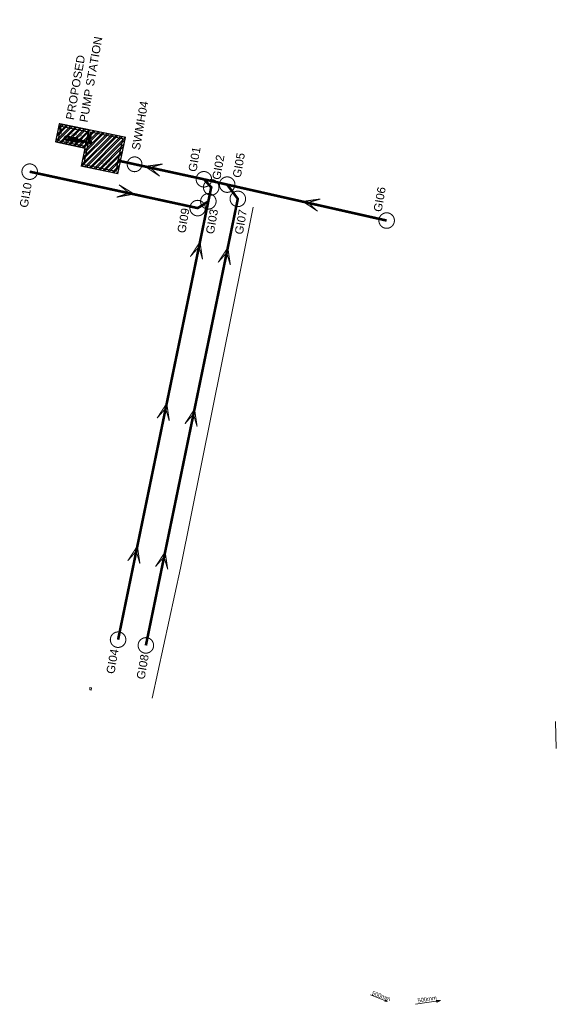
# Model space of a CAD drawing. Header units: millimetres. Extents: x -79464 to -76785, y -3788210 to -3782955.
# Tile 19 of 131: x -78604 to -78552, y -3785502 to -3785407. Entities that reach past the tile are written whole.
import ezdxf
from ezdxf.enums import TextEntityAlignment as Align
from ezdxf.lldxf.tags import DXFTag

# ---------------------------------------------------------------- set-up
doc = ezdxf.new("R2010")
doc.units = ezdxf.units.MM
doc.header["$LTSCALE"] = 8
doc.header["$MEASUREMENT"] = 0
doc.linetypes.add('HIDDEN', pattern=[0.375, 0.25, -0.125])
for name, color, linetype in [('CIVIL  NEW SWD CHANNEL', 10, 'Continuous'), ('CIVL Hatching - Stone', 9, 'Continuous'), ('NEW STORMWATER LINE', 10, 'Continuous'), ('P', 7, 'Continuous'), ('SEWER MANHOLE', 7, 'Continuous'), ('STORMWATER MANHOLE', 7, 'Continuous')]:
    doc.layers.add(name, color=color, linetype=linetype)
doc.styles.add('DEFAULT', font='arial.ttf')
doc.styles.add('Style-Arial', font='arial.ttf')
doc.styles.add('Swiss150', font='txt', dxfattribs={"height": 150})
tags = doc.linetypes.add('HIDDEN2', pattern=[0.1875, 0.125, -0.0625]).pattern_tags.tags
tags[6:7] = [DXFTag(74, 4), DXFTag(75, 0), DXFTag(340, '0'), DXFTag(46, 0.0), DXFTag(50, 0.0), DXFTag(44, 0.0), DXFTag(45, 0.0)]
tags[4:5] = [DXFTag(74, 4), DXFTag(75, 0), DXFTag(340, '0'), DXFTag(46, 0.0), DXFTag(50, 0.0), DXFTag(44, 0.0), DXFTag(45, 0.0)]

# ---------------------------------------------------------------- blocks, each defined once
blk = doc.blocks.new('Pump Station')
at = {"layer": 'P', "color": 3}
for p, q in [((0, 0), (3.6, 0)), ((0, 0), (0, -3.6)), ((3.6, 0), (3.6, -1.796)), ((0.2, -0.2), (3.4, -0.2)), ((0.2, -0.2), (0.2, -3.4)), ((3.4, -0.2), (3.4, -2.37)), ((6.5, -1.802), (3.6, -1.802)), ((6.5, -1.802), (6.5, -3.6)), ((3.4, -2.43), (3.4, -3.4)), ((6.3, -2.003), (3.6, -2.003)), ((3.6, -3.4), (3.6, -2.43)), ((3.6, -2.606), (3.6, -3.4)), ((6.3, -2.003), (6.3, -3.4)), ((0, -3.6), (3.6, -3.6)), ((0.2, -3.4), (3.4, -3.4)), ((6.3, -3.4), (3.6, -3.4)), ((6.5, -3.6), (3.6, -3.6))]:
    blk.add_line(p, q, dxfattribs=at)
at = {"layer": 'P', "color": 2}
for p, q in [((5.84, -2.399), (3.013, -2.399)), ((3.046, -2.374), (3.043, -2.399)), ((3.043, -2.399), (3.046, -2.424)), ((3.053, -2.351), (3.046, -2.374)), ((3.046, -2.424), (3.053, -2.449)), ((3.065, -2.328), (3.053, -2.351)), ((3.053, -2.449), (3.065, -2.471)), ((3.081, -2.308), (3.065, -2.328)), ((3.065, -2.471), (3.081, -2.491)), ((3.1, -2.293), (3.081, -2.308)), ((3.081, -2.491), (3.1, -2.507)), ((3.122, -2.281), (3.1, -2.293)), ((3.1, -2.507), (3.122, -2.52)), ((3.145, -2.273), (3.122, -2.281)), ((3.122, -2.52), (3.145, -2.527)), ((3.145, -2.388), (3.143, -2.399)), ((3.143, -2.399), (3.145, -2.411)), ((3.171, -2.27), (3.145, -2.273)), ((3.151, -2.378), (3.145, -2.388)), ((3.145, -2.411), (3.151, -2.421)), ((3.145, -2.527), (3.171, -2.53)), ((3.162, -2.372), (3.151, -2.378)), ((3.151, -2.421), (3.162, -2.428)), ((3.173, -2.37), (3.162, -2.372)), ((3.162, -2.428), (3.173, -2.43)), ((3.196, -2.272), (3.171, -2.27)), ((3.171, -2.53), (3.196, -2.528)), ((3.173, -2.239), (3.173, -2.561)), ((3.173, -2.37), (3.681, -2.37)), ((3.173, -2.43), (3.681, -2.43)), ((3.221, -2.278), (3.196, -2.272)), ((3.196, -2.528), (3.221, -2.521)), ((3.243, -2.289), (3.221, -2.278)), ((3.221, -2.521), (3.243, -2.509)), ((3.263, -2.306), (3.243, -2.289)), ((3.243, -2.509), (3.263, -2.495)), ((3.28, -2.324), (3.263, -2.306)), ((3.263, -2.495), (3.28, -2.476)), ((3.272, -2.72), (3.269, -2.736)), ((3.269, -2.736), (3.269, -3.055)), ((3.28, -2.706), (3.272, -2.72)), ((3.292, -2.346), (3.28, -2.324)), ((3.28, -2.476), (3.292, -2.453)), ((3.291, -2.695), (3.28, -2.706)), ((3.282, -2.724), (3.28, -2.736)), ((3.28, -2.736), (3.28, -3.055)), ((3.287, -2.712), (3.282, -2.724)), ((3.296, -2.703), (3.287, -2.712)), ((3.292, -2.724), (3.29, -2.736)), ((3.29, -2.736), (3.29, -3.055)), ((3.304, -2.689), (3.291, -2.695)), ((3.301, -2.37), (3.292, -2.346)), ((3.292, -2.453), (3.301, -2.43)), ((3.298, -2.715), (3.292, -2.724)), ((3.307, -2.697), (3.296, -2.703)), ((3.308, -2.708), (3.298, -2.715)), ((3.319, -2.686), (3.304, -2.689)), ((3.319, -2.696), (3.307, -2.697)), ((3.319, -2.706), (3.308, -2.708)), ((3.319, -2.686), (3.5, -2.686)), ((3.319, -2.696), (3.522, -2.696)), ((3.319, -2.706), (3.5, -2.706)), ((3.5, -2.686), (3.5, -2.706)), ((3.6, -2.003), (3.6, -2.37)), ((3.669, -2.399), (3.711, -2.399)), ((3.699, -2.323), (3.681, -2.323)), ((3.681, -2.323), (3.681, -2.476)), ((3.681, -2.476), (3.699, -2.476)), ((3.734, -2.399), (3.692, -2.399)), ((3.699, -2.476), (3.699, -2.323)), ((3.7, -2.446), (3.7, -2.353)), ((3.702, -2.446), (3.702, -2.353)), ((3.704, -2.323), (3.721, -2.323)), ((3.704, -2.476), (3.704, -2.323)), ((3.721, -2.476), (3.704, -2.476)), ((3.721, -2.323), (3.721, -2.476)), ((3.721, -2.37), (3.799, -2.37)), ((3.721, -2.43), (3.946, -2.43)), ((3.766, -2.357), (3.754, -2.37)), ((3.754, -2.43), (3.766, -2.443)), ((3.781, -2.348), (3.766, -2.357)), ((3.766, -2.443), (3.781, -2.451)), ((3.799, -2.346), (3.781, -2.348)), ((3.781, -2.451), (3.799, -2.453)), ((3.799, -2.331), (3.799, -2.47)), ((3.816, -2.348), (3.799, -2.346)), ((3.799, -2.37), (3.946, -2.37)), ((3.799, -2.453), (3.816, -2.451)), ((3.831, -2.357), (3.816, -2.348)), ((3.816, -2.451), (3.831, -2.443)), ((3.844, -2.37), (3.831, -2.357)), ((3.831, -2.443), (3.844, -2.43)), ((3.934, -2.399), (3.976, -2.399)), ((3.964, -2.323), (3.946, -2.323)), ((3.946, -2.323), (3.946, -2.476)), ((3.946, -2.476), (3.964, -2.476)), ((3.999, -2.399), (3.957, -2.399)), ((3.964, -2.476), (3.964, -2.323)), ((3.966, -2.446), (3.966, -2.353)), ((3.968, -2.446), (3.968, -2.353)), ((3.969, -2.323), (3.986, -2.323)), ((3.969, -2.476), (3.969, -2.323)), ((3.986, -2.476), (3.969, -2.476)), ((3.986, -2.323), (3.986, -2.476)), ((4.067, -2.43), (3.986, -2.37)), ((3.986, -2.43), (4.067, -2.37)), ((4.055, -2.399), (4.096, -2.399)), ((4.084, -2.323), (4.067, -2.323)), ((4.067, -2.323), (4.067, -2.476)), ((4.067, -2.476), (4.084, -2.476)), ((4.12, -2.399), (4.078, -2.399)), ((4.084, -2.476), (4.084, -2.323)), ((4.084, -2.353), (4.087, -2.353)), ((4.084, -2.446), (4.087, -2.446)), ((4.087, -2.446), (4.087, -2.353)), ((4.089, -2.446), (4.089, -2.353)), ((4.09, -2.323), (4.108, -2.323)), ((4.09, -2.476), (4.09, -2.323)), ((4.108, -2.476), (4.09, -2.476)), ((4.108, -2.323), (4.108, -2.476)), ((4.108, -2.37), (4.13, -2.37)), ((4.108, -2.43), (4.13, -2.43)), ((4.129, -2.374), (4.127, -2.399)), ((4.127, -2.399), (4.129, -2.426)), ((4.137, -2.349), (4.129, -2.374)), ((4.129, -2.426), (4.137, -2.451)), ((4.134, -2.348), (4.176, -2.366)), ((4.134, -2.452), (4.176, -2.434)), ((4.15, -2.326), (4.137, -2.349)), ((4.137, -2.451), (4.15, -2.473)), ((4.15, -2.351), (4.147, -2.357)), ((4.147, -2.357), (4.15, -2.363)), ((4.15, -2.378), (4.147, -2.399)), ((4.147, -2.399), (4.15, -2.422)), ((4.15, -2.437), (4.147, -2.443)), ((4.147, -2.443), (4.15, -2.449)), ((4.166, -2.306), (4.15, -2.326)), ((4.155, -2.348), (4.15, -2.351)), ((4.155, -2.357), (4.15, -2.378)), ((4.15, -2.363), (4.155, -2.366)), ((4.15, -2.422), (4.155, -2.443)), ((4.155, -2.433), (4.15, -2.437)), ((4.15, -2.449), (4.155, -2.452)), ((4.15, -2.473), (4.166, -2.493)), ((4.166, -2.337), (4.155, -2.357)), ((4.162, -2.351), (4.155, -2.348)), ((4.155, -2.366), (4.162, -2.363)), ((4.162, -2.437), (4.155, -2.433)), ((4.155, -2.443), (4.166, -2.462)), ((4.155, -2.452), (4.162, -2.449)), ((4.164, -2.357), (4.162, -2.351)), ((4.162, -2.363), (4.164, -2.357)), ((4.164, -2.443), (4.162, -2.437)), ((4.162, -2.449), (4.164, -2.443)), ((4.164, -2.357), (4.164, -2.357)), ((4.164, -2.443), (4.164, -2.443)), ((4.186, -2.289), (4.166, -2.306)), ((4.179, -2.321), (4.166, -2.337)), ((4.166, -2.462), (4.179, -2.48)), ((4.166, -2.493), (4.186, -2.509)), ((4.197, -2.307), (4.179, -2.321)), ((4.179, -2.48), (4.197, -2.493)), ((4.208, -2.277), (4.186, -2.289)), ((4.186, -2.509), (4.208, -2.522)), ((4.216, -2.296), (4.197, -2.307)), ((4.197, -2.493), (4.216, -2.503)), ((4.21, -2.289), (4.207, -2.296)), ((4.207, -2.296), (4.21, -2.302)), ((4.21, -2.497), (4.207, -2.503)), ((4.207, -2.503), (4.21, -2.509)), ((4.233, -2.27), (4.208, -2.277)), ((4.208, -2.276), (4.225, -2.317)), ((4.208, -2.525), (4.225, -2.483)), ((4.208, -2.522), (4.233, -2.53)), ((4.216, -2.287), (4.21, -2.289)), ((4.21, -2.302), (4.216, -2.305)), ((4.216, -2.495), (4.21, -2.497)), ((4.21, -2.509), (4.216, -2.512)), ((4.223, -2.289), (4.216, -2.287)), ((4.237, -2.289), (4.216, -2.296)), ((4.216, -2.305), (4.223, -2.302)), ((4.302, -2.399), (4.216, -2.399)), ((4.223, -2.497), (4.216, -2.495)), ((4.216, -2.503), (4.237, -2.509)), ((4.216, -2.512), (4.223, -2.509)), ((4.226, -2.296), (4.223, -2.289)), ((4.223, -2.302), (4.226, -2.296)), ((4.226, -2.503), (4.223, -2.497)), ((4.223, -2.509), (4.226, -2.503)), ((4.226, -2.296), (4.226, -2.296)), ((4.226, -2.503), (4.226, -2.503)), ((4.259, -2.267), (4.233, -2.27)), ((4.233, -2.53), (4.259, -2.532)), ((4.259, -2.287), (4.237, -2.289)), ((4.237, -2.509), (4.259, -2.512)), ((4.285, -2.27), (4.259, -2.267)), ((4.28, -2.289), (4.259, -2.287)), ((4.259, -2.512), (4.28, -2.509)), ((4.259, -2.532), (4.285, -2.53)), ((4.302, -2.296), (4.28, -2.289)), ((4.28, -2.509), (4.302, -2.503)), ((4.31, -2.277), (4.285, -2.27)), ((4.285, -2.53), (4.31, -2.522)), ((4.311, -2.276), (4.293, -2.317)), ((4.296, -2.289), (4.293, -2.296)), ((4.293, -2.296), (4.296, -2.302)), ((4.311, -2.525), (4.293, -2.483)), ((4.296, -2.497), (4.293, -2.503)), ((4.293, -2.503), (4.296, -2.509)), ((4.302, -2.287), (4.296, -2.289)), ((4.296, -2.302), (4.302, -2.305)), ((4.302, -2.495), (4.296, -2.497)), ((4.296, -2.509), (4.302, -2.512)), ((4.308, -2.289), (4.302, -2.287)), ((4.322, -2.307), (4.302, -2.296)), ((4.302, -2.305), (4.308, -2.302)), ((4.302, -2.503), (4.322, -2.493)), ((4.308, -2.497), (4.302, -2.495)), ((4.302, -2.512), (4.308, -2.509)), ((4.311, -2.296), (4.308, -2.289)), ((4.308, -2.302), (4.311, -2.296)), ((4.311, -2.503), (4.308, -2.497)), ((4.308, -2.509), (4.311, -2.503)), ((4.333, -2.289), (4.31, -2.277)), ((4.31, -2.522), (4.333, -2.509)), ((4.311, -2.296), (4.311, -2.296)), ((4.311, -2.503), (4.311, -2.503)), ((4.338, -2.321), (4.322, -2.307)), ((4.322, -2.493), (4.338, -2.48)), ((4.354, -2.306), (4.333, -2.289)), ((4.333, -2.509), (4.354, -2.493)), ((4.354, -2.337), (4.338, -2.321)), ((4.338, -2.48), (4.354, -2.462)), ((4.383, -2.348), (4.342, -2.366)), ((4.383, -2.452), (4.342, -2.434)), ((4.37, -2.326), (4.354, -2.306)), ((4.363, -2.357), (4.354, -2.337)), ((4.354, -2.462), (4.363, -2.443)), ((4.354, -2.493), (4.37, -2.473)), ((4.357, -2.351), (4.355, -2.357)), ((4.355, -2.357), (4.357, -2.363)), ((4.357, -2.437), (4.355, -2.443)), ((4.355, -2.443), (4.357, -2.449)), ((4.363, -2.348), (4.357, -2.351)), ((4.357, -2.363), (4.363, -2.366)), ((4.363, -2.433), (4.357, -2.437)), ((4.357, -2.449), (4.363, -2.452)), ((4.37, -2.351), (4.363, -2.348)), ((4.37, -2.378), (4.363, -2.357)), ((4.363, -2.366), (4.37, -2.363)), ((4.363, -2.443), (4.37, -2.422)), ((4.37, -2.437), (4.363, -2.433)), ((4.363, -2.452), (4.37, -2.449)), ((4.382, -2.349), (4.37, -2.326)), ((4.372, -2.357), (4.37, -2.351)), ((4.37, -2.363), (4.372, -2.357)), ((4.372, -2.399), (4.37, -2.378)), ((4.37, -2.422), (4.372, -2.399)), ((4.372, -2.443), (4.37, -2.437)), ((4.37, -2.449), (4.372, -2.443)), ((4.37, -2.473), (4.382, -2.451)), ((4.372, -2.357), (4.372, -2.357)), ((4.372, -2.399), (4.372, -2.399)), ((4.372, -2.443), (4.372, -2.443)), ((4.39, -2.374), (4.382, -2.349)), ((4.382, -2.451), (4.39, -2.426)), ((4.388, -2.37), (4.411, -2.37)), ((4.388, -2.43), (4.411, -2.43)), ((4.392, -2.399), (4.39, -2.374)), ((4.39, -2.426), (4.392, -2.399)), ((4.392, -2.399), (4.392, -2.399)), ((4.398, -2.399), (4.44, -2.399)), ((4.427, -2.323), (4.411, -2.323)), ((4.411, -2.323), (4.411, -2.476)), ((4.411, -2.476), (4.427, -2.476)), ((4.464, -2.399), (4.421, -2.399)), ((4.427, -2.476), (4.427, -2.323)), ((4.427, -2.353), (4.43, -2.353)), ((4.427, -2.446), (4.43, -2.446)), ((4.43, -2.446), (4.43, -2.353)), ((4.432, -2.446), (4.432, -2.353)), ((4.433, -2.323), (4.451, -2.323)), ((4.433, -2.476), (4.433, -2.323)), ((4.451, -2.476), (4.433, -2.476)), ((4.451, -2.323), (4.451, -2.476)), ((4.463, -2.359), (4.451, -2.37)), ((4.451, -2.43), (4.463, -2.441)), ((4.476, -2.352), (4.463, -2.359)), ((4.463, -2.441), (4.476, -2.447)), ((4.491, -2.349), (4.476, -2.352)), ((4.476, -2.447), (4.491, -2.449)), ((4.506, -2.352), (4.491, -2.349)), ((4.491, -2.449), (4.506, -2.447)), ((4.52, -2.359), (4.506, -2.352)), ((4.506, -2.447), (4.52, -2.441)), ((4.531, -2.37), (4.52, -2.359)), ((4.52, -2.399), (4.561, -2.399)), ((4.52, -2.441), (4.531, -2.43)), ((4.549, -2.323), (4.531, -2.323)), ((4.531, -2.323), (4.531, -2.476)), ((4.531, -2.476), (4.549, -2.476)), ((4.585, -2.399), (4.542, -2.399)), ((5.64, -2.199), (4.545, -2.199)), ((4.545, -2.323), (4.545, -2.199)), ((4.545, -2.476), (4.545, -2.323)), ((4.545, -2.6), (4.545, -2.476)), ((5.64, -2.6), (4.545, -2.6)), ((4.549, -2.476), (4.549, -2.323)), ((4.55, -2.446), (4.55, -2.353)), ((4.551, -2.593), (4.551, -2.205)), ((5.634, -2.205), (4.551, -2.205)), ((5.634, -2.593), (4.551, -2.593)), ((4.554, -2.446), (4.554, -2.353)), ((4.555, -2.323), (4.572, -2.323)), ((4.555, -2.476), (4.555, -2.323)), ((4.572, -2.476), (4.555, -2.476)), ((4.57, -2.38), (4.566, -2.399)), ((4.566, -2.399), (4.57, -2.42)), ((4.577, -2.362), (4.57, -2.38)), ((4.57, -2.42), (4.577, -2.439)), ((4.577, -2.362), (4.571, -2.349)), ((4.577, -2.439), (4.571, -2.449)), ((4.572, -2.323), (4.572, -2.476)), ((4.589, -2.346), (4.577, -2.362)), ((4.577, -2.439), (4.589, -2.453)), ((4.605, -2.334), (4.589, -2.346)), ((4.589, -2.453), (4.605, -2.466)), ((5.59, -2.249), (4.595, -2.249)), ((4.595, -2.34), (4.595, -2.249)), ((4.595, -2.55), (4.595, -2.459)), ((5.59, -2.55), (4.595, -2.55)), ((4.624, -2.326), (4.605, -2.334)), ((4.605, -2.466), (4.624, -2.473)), ((4.615, -2.388), (4.612, -2.399)), ((4.612, -2.399), (4.615, -2.411)), ((4.621, -2.378), (4.615, -2.388)), ((4.615, -2.411), (4.621, -2.421)), ((4.631, -2.372), (4.621, -2.378)), ((4.621, -2.421), (4.631, -2.428)), ((4.642, -2.323), (4.624, -2.326)), ((4.624, -2.473), (4.642, -2.476)), ((4.642, -2.37), (4.631, -2.372)), ((4.631, -2.428), (4.642, -2.43)), ((4.642, -2.311), (4.642, -2.49)), ((4.662, -2.326), (4.642, -2.323)), ((4.655, -2.372), (4.642, -2.37)), ((4.642, -2.43), (4.655, -2.428)), ((4.642, -2.476), (4.662, -2.473)), ((4.664, -2.378), (4.655, -2.372)), ((4.655, -2.428), (4.664, -2.421)), ((4.681, -2.334), (4.662, -2.326)), ((4.662, -2.473), (4.681, -2.466)), ((4.671, -2.388), (4.664, -2.378)), ((4.664, -2.421), (4.671, -2.411)), ((4.673, -2.399), (4.671, -2.388)), ((4.671, -2.411), (4.673, -2.399)), ((4.673, -2.399), (4.673, -2.399)), ((4.696, -2.346), (4.681, -2.334)), ((4.681, -2.466), (4.696, -2.453)), ((4.684, -2.276), (4.684, -2.336)), ((4.692, -2.276), (4.684, -2.276)), ((4.684, -2.465), (4.684, -2.524)), ((4.684, -2.524), (4.692, -2.524)), ((4.691, -2.323), (5.102, -2.323)), ((5.087, -2.33), (4.691, -2.33)), ((5.087, -2.276), (4.692, -2.276)), ((4.692, -2.342), (4.692, -2.276)), ((4.692, -2.281), (5.102, -2.281)), ((5.087, -2.286), (4.692, -2.286)), ((4.692, -2.318), (5.087, -2.318)), ((4.692, -2.524), (4.692, -2.458)), ((4.692, -2.471), (5.087, -2.471)), ((4.692, -2.476), (5.102, -2.476)), ((5.087, -2.482), (4.692, -2.482)), ((4.692, -2.514), (5.087, -2.514)), ((4.692, -2.52), (5.102, -2.52)), ((4.692, -2.524), (5.096, -2.524)), ((4.709, -2.362), (4.696, -2.346)), ((4.696, -2.453), (4.709, -2.439)), ((4.709, -2.361), (5.087, -2.361)), ((4.716, -2.38), (4.709, -2.362)), ((4.709, -2.439), (4.716, -2.42)), ((5.087, -2.439), (4.709, -2.439)), ((4.711, -2.367), (5.102, -2.367)), ((4.711, -2.433), (5.102, -2.433)), ((5.087, -2.372), (4.714, -2.372)), ((4.714, -2.427), (5.087, -2.427)), ((4.719, -2.399), (4.716, -2.38)), ((4.716, -2.42), (4.719, -2.399)), ((4.719, -2.399), (4.719, -2.399)), ((5.087, -2.524), (5.087, -2.276)), ((5.087, -2.276), (5.096, -2.276)), ((5.096, -2.276), (5.096, -2.524)), ((5.096, -2.313), (5.158, -2.324)), ((5.162, -2.334), (5.096, -2.334)), ((5.103, -2.38), (5.096, -2.381)), ((5.096, -2.418), (5.103, -2.418)), ((5.115, -2.466), (5.096, -2.466)), ((5.096, -2.489), (5.198, -2.468)), ((5.096, -2.477), (5.121, -2.472)), ((5.103, -2.38), (5.111, -2.38)), ((5.103, -2.418), (5.103, -2.381)), ((5.103, -2.418), (5.103, -2.421)), ((5.103, -2.421), (5.111, -2.421)), ((5.107, -2.476), (5.107, -2.486)), ((5.111, -2.38), (5.111, -2.387)), ((5.111, -2.387), (5.119, -2.387)), ((5.111, -2.387), (5.111, -2.412)), ((5.119, -2.412), (5.111, -2.412)), ((5.111, -2.412), (5.111, -2.421)), ((5.113, -2.466), (5.113, -2.492)), ((5.124, -2.34), (5.115, -2.334)), ((5.115, -2.466), (5.124, -2.459)), ((5.132, -2.361), (5.119, -2.387)), ((5.119, -2.387), (5.119, -2.412)), ((5.132, -2.44), (5.119, -2.412)), ((5.119, -2.473), (5.119, -2.484)), ((5.121, -2.472), (5.125, -2.471)), ((5.131, -2.349), (5.124, -2.34)), ((5.124, -2.459), (5.131, -2.449)), ((5.125, -2.471), (5.129, -2.466)), ((5.129, -2.466), (5.148, -2.424)), ((5.132, -2.361), (5.131, -2.349)), ((5.131, -2.449), (5.132, -2.44)), ((5.132, -2.361), (5.132, -2.44)), ((5.175, -2.361), (5.132, -2.361)), ((5.132, -2.361), (5.173, -2.361)), ((5.142, -2.44), (5.132, -2.44)), ((5.143, -2.459), (5.142, -2.464)), ((5.142, -2.464), (5.144, -2.467)), ((5.143, -2.459), (5.155, -2.43)), ((5.144, -2.467), (5.149, -2.468)), ((5.148, -2.422), (5.148, -2.417)), ((5.148, -2.424), (5.148, -2.422)), ((5.149, -2.468), (5.159, -2.465)), ((5.15, -2.44), (5.177, -2.44)), ((5.158, -2.427), (5.155, -2.43)), ((5.168, -2.328), (5.158, -2.324)), ((5.158, -2.427), (5.162, -2.427)), ((5.158, -2.476), (5.168, -2.472)), ((5.159, -2.465), (5.164, -2.462)), ((5.166, -2.336), (5.162, -2.334)), ((5.164, -2.462), (5.169, -2.458)), ((5.168, -2.339), (5.166, -2.336)), ((5.174, -2.336), (5.168, -2.328)), ((5.168, -2.339), (5.182, -2.376)), ((5.168, -2.472), (5.174, -2.465)), ((5.169, -2.458), (5.182, -2.424)), ((5.174, -2.336), (5.188, -2.371)), ((5.174, -2.465), (5.189, -2.43)), ((5.182, -2.376), (5.183, -2.378)), ((5.182, -2.424), (5.183, -2.422)), ((5.183, -2.378), (5.183, -2.383)), ((5.183, -2.422), (5.183, -2.417)), ((5.277, -2.361), (5.184, -2.361)), ((5.184, -2.361), (5.277, -2.361)), ((5.186, -2.44), (5.277, -2.44)), ((5.188, -2.371), (5.193, -2.373)), ((5.189, -2.43), (5.193, -2.427)), ((5.193, -2.373), (5.197, -2.373)), ((5.193, -2.427), (5.197, -2.427)), ((5.198, -2.468), (5.194, -2.44)), ((5.198, -2.468), (5.2, -2.47)), ((5.2, -2.47), (5.273, -2.47)), ((5.332, -2.381), (5.252, -2.381)), ((5.252, -2.381), (5.252, -2.399)), ((5.252, -2.418), (5.252, -2.399)), ((5.332, -2.418), (5.252, -2.418)), ((5.273, -2.47), (5.276, -2.467)), ((5.276, -2.44), (5.276, -2.467)), ((5.277, -2.361), (5.277, -2.44)), ((5.277, -2.361), (5.288, -2.386)), ((5.288, -2.415), (5.277, -2.44)), ((5.288, -2.386), (5.288, -2.415)), ((5.288, -2.386), (5.296, -2.386)), ((5.288, -2.415), (5.296, -2.415)), ((5.296, -2.386), (5.296, -2.388)), ((5.296, -2.388), (5.296, -2.412)), ((5.296, -2.388), (5.353, -2.388)), ((5.296, -2.415), (5.296, -2.412)), ((5.296, -2.412), (5.353, -2.412)), ((5.332, -2.367), (5.332, -2.399)), ((5.332, -2.367), (5.337, -2.367)), ((5.332, -2.432), (5.332, -2.399)), ((5.332, -2.432), (5.337, -2.432)), ((5.337, -2.367), (5.346, -2.293)), ((5.337, -2.367), (5.337, -2.399)), ((5.337, -2.432), (5.337, -2.399)), ((5.337, -2.432), (5.346, -2.506)), ((5.349, -2.288), (5.346, -2.293)), ((5.346, -2.506), (5.349, -2.511)), ((5.352, -2.284), (5.349, -2.288)), ((5.349, -2.511), (5.352, -2.515)), ((5.357, -2.283), (5.352, -2.284)), ((5.352, -2.515), (5.357, -2.516)), ((5.353, -2.388), (5.353, -2.412)), ((5.369, -2.283), (5.357, -2.283)), ((5.369, -2.516), (5.357, -2.516)), ((5.387, -2.268), (5.369, -2.284)), ((5.369, -2.284), (5.369, -2.399)), ((5.369, -2.515), (5.369, -2.399)), ((5.387, -2.532), (5.369, -2.515)), ((5.618, -2.268), (5.387, -2.268)), ((5.618, -2.532), (5.387, -2.532)), ((5.59, -2.249), (5.634, -2.205)), ((5.59, -2.268), (5.59, -2.249)), ((5.59, -2.55), (5.59, -2.532)), ((5.59, -2.55), (5.64, -2.6)), ((5.618, -2.268), (5.635, -2.284)), ((5.618, -2.532), (5.635, -2.515)), ((5.634, -2.593), (5.634, -2.205)), ((5.635, -2.268), (5.635, -2.399)), ((5.635, -2.268), (5.709, -2.268)), ((5.635, -2.532), (5.635, -2.399)), ((5.635, -2.532), (5.709, -2.532)), ((5.64, -2.268), (5.64, -2.199)), ((5.64, -2.268), (5.64, -2.532)), ((5.64, -2.6), (5.64, -2.532)), ((5.709, -2.268), (5.709, -2.399)), ((5.709, -2.268), (5.737, -2.295)), ((5.709, -2.268), (5.737, -2.295)), ((5.709, -2.532), (5.709, -2.399)), ((5.709, -2.532), (5.737, -2.505)), ((5.709, -2.532), (5.737, -2.505)), ((5.737, -2.295), (5.737, -2.399)), ((5.737, -2.505), (5.737, -2.399)), ((6.172, -2.72), (6.169, -2.736)), ((6.169, -2.736), (6.169, -3.055)), ((6.179, -2.706), (6.172, -2.72)), ((6.191, -2.695), (6.179, -2.706)), ((6.182, -2.724), (6.179, -2.736)), ((6.179, -2.736), (6.179, -3.055)), ((6.187, -2.712), (6.182, -2.724)), ((6.195, -2.703), (6.187, -2.712)), ((6.192, -2.724), (6.189, -2.736)), ((6.189, -2.736), (6.189, -3.055)), ((6.204, -2.689), (6.191, -2.695)), ((6.198, -2.715), (6.192, -2.724)), ((6.207, -2.697), (6.195, -2.703)), ((6.208, -2.708), (6.198, -2.715)), ((6.219, -2.686), (6.204, -2.689)), ((6.219, -2.696), (6.207, -2.697)), ((6.219, -2.706), (6.208, -2.708)), ((6.219, -2.686), (6.4, -2.686)), ((6.219, -2.696), (6.422, -2.696)), ((6.219, -2.706), (6.4, -2.706)), ((6.4, -2.686), (6.4, -2.706)), ((3.269, -3.055), (3.272, -3.072)), ((3.272, -3.072), (3.28, -3.085)), ((3.28, -3.055), (3.282, -3.068)), ((3.28, -3.085), (3.291, -3.097)), ((3.282, -3.068), (3.287, -3.079)), ((3.287, -3.079), (3.296, -3.088)), ((3.29, -3.055), (3.292, -3.066)), ((3.291, -3.097), (3.304, -3.103)), ((3.292, -3.066), (3.298, -3.077)), ((3.296, -3.088), (3.307, -3.094)), ((3.298, -3.077), (3.308, -3.083)), ((3.304, -3.103), (3.319, -3.106)), ((3.307, -3.094), (3.319, -3.096)), ((3.308, -3.083), (3.319, -3.085)), ((3.319, -3.085), (3.5, -3.085)), ((3.319, -3.096), (3.522, -3.096)), ((3.319, -3.106), (3.5, -3.106)), ((3.5, -3.085), (3.5, -3.106)), ((6.169, -3.055), (6.172, -3.072)), ((6.172, -3.072), (6.179, -3.085)), ((6.179, -3.055), (6.182, -3.068)), ((6.179, -3.085), (6.191, -3.097)), ((6.182, -3.068), (6.187, -3.079)), ((6.187, -3.079), (6.195, -3.088)), ((6.189, -3.055), (6.192, -3.066)), ((6.191, -3.097), (6.204, -3.103)), ((6.192, -3.066), (6.198, -3.077)), ((6.195, -3.088), (6.207, -3.094)), ((6.198, -3.077), (6.208, -3.083)), ((6.204, -3.103), (6.219, -3.106)), ((6.207, -3.094), (6.219, -3.096)), ((6.208, -3.083), (6.219, -3.085)), ((6.219, -3.085), (6.4, -3.085)), ((6.219, -3.096), (6.422, -3.096)), ((6.219, -3.106), (6.4, -3.106)), ((6.4, -3.085), (6.4, -3.106))]:
    blk.add_line(p, q, dxfattribs=at)
at = {"layer": 'CIVL Hatching - Stone', "color": 2, "char_height": 0.15, "attachment_point": 1, "style": 'Swiss150'}
for s, insert in [('SETTLING TANK 30m3', (0.873, -0.62)), ('PUMP ROOM', (3.994, -2.802))]:
    blk.add_mtext_dynamic_manual_height_columns(s, width=1.62828, gutter_width=750, heights=[0], dxfattribs=dict(at, insert=insert))

msp = doc.modelspace()

# ---------------------------------------------------------------- hatches: boundary and pattern name
at = {"layer": 'CIVL Hatching - Stone'}
h = msp.add_hatch(dxfattribs=at)
h.set_pattern_fill('ANSI32', color=10)
h.set_pattern_definition([(45, (-30.48184, -1424.1317), (-0.265165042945, 0.265165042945), []), (45, (-30.30506, -1424.1317), (-0.265165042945, 0.265165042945), [])])
h.paths.add_polyline_path([(-78593.878, -3785418.671), (-78600.245, -3785417.359), (-78600.608, -3785419.12), (-78597.769, -3785419.713), (-78598.132, -3785421.472), (-78594.605, -3785422.201)])

# ---------------------------------------------------------------- linework, layer by layer
at = {"layer": 'CIVIL  NEW SWD CHANNEL', "linetype": 'HIDDEN', "const_width": 0.1}
msp.add_lwpolyline([(-78593.698, -3785421.314, 1), (-78592.27, -3785421.273, 1)], format="xyb", close=True, dxfattribs=at)
at = {"layer": 'CIVIL  NEW SWD CHANNEL', "color": 160, "linetype": 'HIDDEN', "const_width": 0.1}
for points in [[(-78603.88, -3785422.008, 1), (-78602.38, -3785422.008, 1)], [(-78587.028, -3785422.744, 1), (-78585.528, -3785422.744, 1)], [(-78586.321, -3785423.522, 1), (-78584.821, -3785423.522, 1)], [(-78584.776, -3785423.259, 1), (-78583.276, -3785423.259, 1)], [(-78586.6, -3785424.877, 1), (-78585.1, -3785424.877, 1)], [(-78583.748, -3785424.638, 1), (-78582.248, -3785424.638, 1)], [(-78587.631, -3785425.528, 1), (-78586.131, -3785425.528, 1)], [(-78569.351, -3785426.733, 1), (-78567.851, -3785426.733, 1)], [(-78595.331, -3785467.249, 1), (-78593.831, -3785467.249, 1)], [(-78592.642, -3785467.803, 1), (-78591.142, -3785467.803, 1)]]:
    msp.add_lwpolyline(points, format="xyb", close=True, dxfattribs=at)
at = {"layer": 'CIVIL  NEW SWD CHANNEL', "color": 30, "const_width": 0.1}
for points in [[(-78591.97, -3785421.503), (-78590.279, -3785421.265)], [(-78591.97, -3785421.503), (-78590.547, -3785422.446)], [(-78590.547, -3785422.446), (-78591.484, -3785421.614), (-78590.279, -3785421.265)]]:
    msp.add_lwpolyline(points, dxfattribs=at)
at = {"layer": 'CIVIL  NEW SWD CHANNEL', "linetype": 'HIDDEN2', "ltscale": 20, "const_width": 0.25}
for points in [[(-78585.85, -3785424.877), (-78586.877, -3785425.528), (-78603.13, -3785422.008)], [(-78594.581, -3785467.249), (-78586.002, -3785425.611), (-78585.571, -3785423.522), (-78586.278, -3785422.744)], [(-78591.892, -3785467.803), (-78582.998, -3785424.638), (-78584.026, -3785423.259), (-78586.278, -3785422.744)], [(-78584.026, -3785423.259), (-78568.601, -3785426.733)]]:
    msp.add_lwpolyline(points, dxfattribs=at)
at = {"layer": 'CIVIL  NEW SWD CHANNEL', "color": 10, "const_width": 0.1}
for points in [[(-78594.711, -3785424.467), (-78593.521, -3785424.073), (-78594.49, -3785423.276)], [(-78593.031, -3785424.163), (-78594.49, -3785423.276)], [(-78593.031, -3785424.163), (-78594.711, -3785424.467)], [(-78576.706, -3785424.888), (-78575.015, -3785424.65)], [(-78575.283, -3785425.831), (-78576.22, -3785424.999), (-78575.015, -3785424.65)], [(-78576.706, -3785424.888), (-78575.283, -3785425.831)], [(-78586.657, -3785428.792), (-78587.591, -3785430.222)], [(-78586.407, -3785430.481), (-78586.763, -3785429.279), (-78587.591, -3785430.222)], [(-78586.657, -3785428.792), (-78586.407, -3785430.481)], [(-78583.968, -3785429.346), (-78584.902, -3785430.776)], [(-78583.968, -3785429.346), (-78583.718, -3785431.035)], [(-78583.718, -3785431.035), (-78584.074, -3785429.833), (-78584.902, -3785430.776)], [(-78589.874, -3785444.402), (-78590.807, -3785445.832)], [(-78589.874, -3785444.402), (-78589.624, -3785446.091)], [(-78589.624, -3785446.091), (-78589.979, -3785444.889), (-78590.807, -3785445.832)], [(-78587.185, -3785444.956), (-78588.118, -3785446.386)], [(-78586.935, -3785446.645), (-78587.29, -3785445.443), (-78588.118, -3785446.386)], [(-78587.185, -3785444.956), (-78586.935, -3785446.645)], [(-78592.718, -3785458.204), (-78593.651, -3785459.634)], [(-78592.468, -3785459.894), (-78592.824, -3785458.692), (-78593.651, -3785459.634)], [(-78592.718, -3785458.204), (-78592.468, -3785459.894)], [(-78590.029, -3785458.758), (-78590.962, -3785460.188)], [(-78590.029, -3785458.758), (-78589.779, -3785460.448)], [(-78589.779, -3785460.448), (-78590.135, -3785459.246), (-78590.962, -3785460.188)]]:
    msp.add_lwpolyline(points, dxfattribs=at)
at = {"layer": 'CIVL Hatching - Stone', "color": 11, "true_color": 0xfe847a, "const_width": 0.1}
msp.add_lwpolyline([(-78600.608, -3785419.12), (-78600.245, -3785417.359), (-78593.878, -3785418.671), (-78594.605, -3785422.201), (-78598.132, -3785421.472), (-78597.769, -3785419.713), (-78600.608, -3785419.12)], dxfattribs=at)
at = {"layer": 'NEW STORMWATER LINE', "color": 30, "linetype": 'HIDDEN2', "ltscale": 20, "const_width": 0.25}
msp.add_lwpolyline([(-78586.278, -3785422.744), (-78594.665, -3785420.922), (-78594.665, -3785420.922)], dxfattribs=at)
at = {"layer": 'SEWER MANHOLE', "color": 45, "lineweight": 15}
for points in [[(-78570.167, -3785501.567), (-78568.547, -3785502.228), (-78568.716, -3785502.059), (-78568.768, -3785502.202), (-78568.547, -3785502.228)], [(-78565.797, -3785502.496), (-78563.386, -3785502.121), (-78563.801, -3785502.134), (-78563.71, -3785502.276), (-78563.386, -3785502.121)]]:
    msp.add_lwpolyline(points, dxfattribs=at)
at = {"layer": 'STORMWATER MANHOLE', "color": 216, "lineweight": 15}
for p, q in [((-78581.525, -3785425.454, 1.404), (-78588.55, -3785460.323, 3.116)), ((-78588.55, -3785460.323), (-78591.28, -3785472.905)), ((-78597.327, -3785472.111, 2.728), (-78597.298, -3785471.884, 2.757)), ((-78597.327, -3785472.111, 2.757), (-78597.176, -3785472.131, 2.728)), ((-78597.147, -3785471.904, 2.728), (-78597.298, -3785471.884, 2.757)), ((-78597.147, -3785471.904, 2.757), (-78597.176, -3785472.131, 2.728)), ((-78552.251, -3785475.164, 1.711), (-78552.187, -3785477.784, 1.711))]:
    msp.add_line(p, q, dxfattribs=at)

# ---------------------------------------------------------------- block references
at = {"layer": 'CIVL Hatching - Stone', "rotation": 168.3235422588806}
msp.add_blockref('Pump Station', (-78594.607, -3785422.217), dxfattribs=at)

# ---------------------------------------------------------------- texts
at = {"layer": 'NEW STORMWATER LINE', "color": 160, "linetype": 'Continuous', "lineweight": -3, "char_height": 0.8, "attachment_point": 1, "rotation": 80, "style": 'DEFAULT'}
for s, insert in [('GI01', (-78587.797, -3785421.931, -1731.935)), ('GI02', (-78585.492, -3785422.702, -1731.935)), ('GI05', (-78583.509, -3785422.507, -1731.935)), ('GI10', (-78604.124, -3785425.397, -1731.935)), ('GI06', (-78569.885, -3785425.808)), ('GI09', (-78588.867, -3785427.857, -1731.935)), ('GI03', (-78586.108, -3785427.948, -1731.935)), ('GI07', (-78583.31, -3785427.992, -1731.935)), ('GI04', (-78595.735, -3785470.468, -1731.935)), ('GI08', (-78592.813, -3785470.995, -1731.935))]:
    msp.add_mtext_dynamic_manual_height_columns(s, width=5.33187, gutter_width=1, heights=[0], dxfattribs=dict(at, insert=insert))
at = {"layer": 'SEWER MANHOLE', "color": 1, "style": 'Style-Arial'}
for rotation, p in [(341, (-78570.106, -3785501.696, 6.66)), (9, (-78565.557, -3785502.454, 7.106))]:
    msp.add_text('500mm', height=0.4, rotation=rotation, dxfattribs=at).set_placement(p, align=Align.BOTTOM_LEFT)

# ---------------------------------------------------------------- next in the draw order: texts
at = {"layer": 'NEW STORMWATER LINE', "linetype": 'Continuous', "lineweight": -3, "char_height": 0.8, "attachment_point": 1, "rotation": 80, "style": 'DEFAULT', "bg_fill": 3, "box_fill_scale": 1.5, "bg_fill_color": 256, "bg_fill_transparency": 0}
for s, width, insert in [('PROPOSED PUMP STATION', 9.27368, (-78599.647, -3785416.912)), ('SWMH04', 5.33187, (-78593.272, -3785419.829, -1731.935))]:
    msp.add_mtext_dynamic_manual_height_columns(s, width=width, gutter_width=1, heights=[0], dxfattribs=dict(at, insert=insert))

doc.saveas('drawing.dxf')
